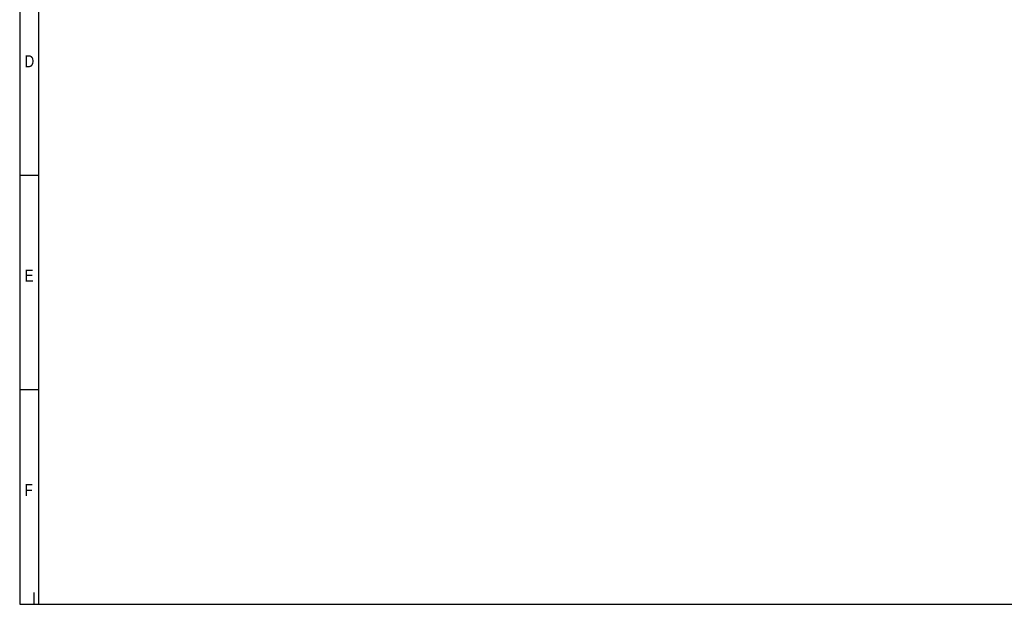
# Model space of a CAD drawing. Header units: millimetres. Extents: x 16 to 406, y 14 to 285.
# Tile 1 of 6: x 16 to 220, y 14 to 135. Entities that reach past the tile are written whole.
import ezdxf

# ---------------------------------------------------------------- set-up
doc = ezdxf.new("R2010")
doc.units = ezdxf.units.MM
doc.layers.add('10', color=7, linetype='Continuous')
doc.styles.add('SEACAD_Arial', font='arial.ttf')

msp = doc.modelspace()

# ---------------------------------------------------------------- linework, layer by layer
at = {"layer": '10', "color": 7, "linetype": 'Continuous'}
for p, q in [((19.666, 13.578), (19.666, 280.578)), ((19.666, 102.578), (15.666, 102.578)), ((19.666, 58.078), (15.666, 58.078)), ((18.666, 13.578), (18.666, 15.999))]:
    msp.add_line(p, q, dxfattribs=at)
msp.add_lwpolyline([(405.666, 13.577), (405.666, 284.577), (15.666, 284.577), (15.666, 13.577), (405.666, 13.577)], dxfattribs=at)

# ---------------------------------------------------------------- texts
at = {"layer": '10', "char_height": 2.5, "attachment_point": 1, "style": 'SEACAD_Arial'}
for s, insert, width in [('{\\farial rounded mt|b0||i0||c0|p34;\\C7;\\H2.50000002;\\W0.8;D}', (16.666, 127.578), 1.95653), ('{\\farial rounded mt|b0||i0||c0|p34;\\C7;\\H2.50000002;\\W0.8;E}', (16.666, 83.078), 1.79349), ('{\\farial rounded mt|b0||i0||c0|p34;\\C7;\\H2.50000002;\\W0.8;F}', (16.666, 38.578), 1.63044)]:
    msp.add_mtext(s, dxfattribs=dict(at, insert=insert, width=width))

doc.saveas('drawing.dxf')
